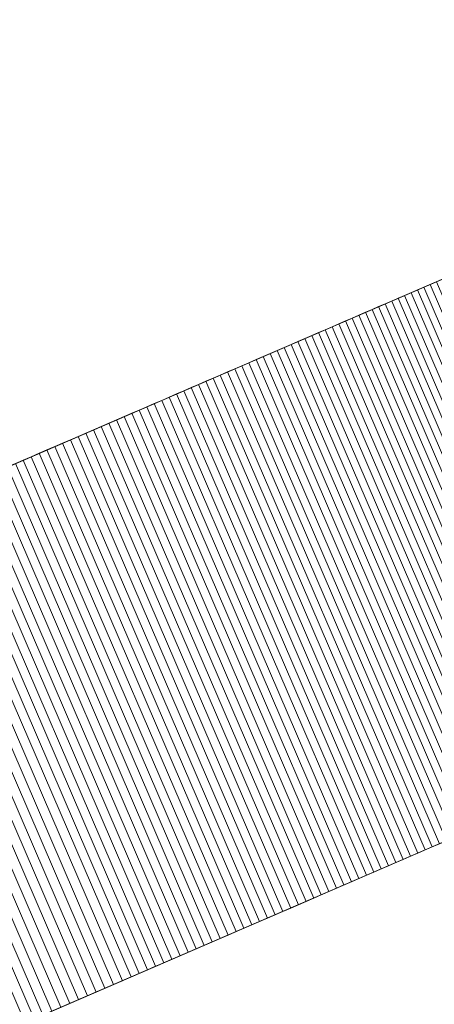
# Model space of a CAD drawing. Header units: centimetres. Extents: x -72 to 74, y -14 to 13.
# Tile 14 of 61: x -25.96 to -23.19, y 6.07 to 12.64. Entities that reach past the tile are written whole.
import ezdxf

# ---------------------------------------------------------------- set-up
doc = ezdxf.new("R2010")
doc.units = ezdxf.units.CM
doc.header["$LTSCALE"] = 2.54
doc.layers.add('Lucido design-1', color=7, linetype='Continuous')

# ---------------------------------------------------------------- blocks, each defined once
blk = doc.blocks.new('Gruppo-1')
at = {"color": 230, "linetype": 'Continuous', "lineweight": 9}
for points, invisible_edges in [([(-19.1811, 12.6131, 81.0804), (-19.1283, 12.6359, -57.895), (-72.3818, -10.3438, -57.895), (-19.1811, 12.6131, 81.0804)], 13), ([(-72.3818, -10.3438, 81.0804), (-52.9102, -1.9415, 109.0067), (-19.1811, 12.6131, 81.0804), (-72.3818, -10.3438, 81.0804)], 15), ([(-72.3818, -10.3438, -57.895), (-72.3818, -10.3438, 81.0804), (-19.1811, 12.6131, 81.0804), (-72.3818, -10.3438, -57.895)], 14), ([(-52.9102, -1.9415, 109.0067), (-34.5581, 5.9777, 107.3614), (-19.1811, 12.6131, 81.0804), (-52.9102, -1.9415, 109.0067)], 15), ([(-34.5581, 5.9777, 107.3614), (-23.9651, 10.5488, 97.6709), (-19.1811, 12.6131, 81.0804), (-34.5581, 5.9777, 107.3614)], 15), ([(-23.9651, 10.5488, 97.6709), (-20.287, 12.1359, 89.3619), (-19.1811, 12.6131, 81.0804), (-23.9651, 10.5488, 97.6709)], 15), ([(-23.9651, 10.5488, 97.6709), (-21.7009, 11.5258, 93.4032), (-20.287, 12.1359, 89.3619), (-23.9651, 10.5488, 97.6709)], 15), ([(-23.9651, 10.5488, 97.6709), (-22.9305, 10.9952, 95.9256), (-21.7009, 11.5258, 93.4032), (-23.9651, 10.5488, 97.6709)], 15), ([(-23.9651, 10.5488, 97.6709), (-23.4766, 10.7595, 96.881), (-22.9305, 10.9952, 95.9256), (-23.9651, 10.5488, 97.6709)], 15), ([(-23.4766, 10.7595, 96.881), (-23.1784, 10.8882, 96.3694), (-22.9305, 10.9952, 95.9256), (-23.4766, 10.7595, 96.881)], 15), ([(-23.4766, 10.7595, 96.881), (-23.305, 10.8336, 96.5895), (-23.1784, 10.8882, 96.3694), (-23.4766, 10.7595, 96.881)], 15), ([(-23.305, 10.8336, 96.5895), (-23.2204, 10.8701, 96.4429), (-23.1784, 10.8882, 96.3694), (-23.305, 10.8336, 96.5895)], 13), ([(-23.305, 10.8336, 96.5895), (-23.2626, 10.8519, 96.5163), (-23.2204, 10.8701, 96.4429), (-23.305, 10.8336, 96.5895)], 12), ([(-23.4766, 10.7595, 96.881), (-23.3904, 10.7967, 96.7355), (-23.305, 10.8336, 96.5895), (-23.4766, 10.7595, 96.881)], 15), ([(-23.4766, 10.7595, 96.881), (-23.4334, 10.7782, 96.8084), (-23.3904, 10.7967, 96.7355), (-23.4766, 10.7595, 96.881)], 12), ([(-23.3904, 10.7967, 96.7355), (-23.3476, 10.8152, 96.6626), (-23.305, 10.8336, 96.5895), (-23.3904, 10.7967, 96.7355)], 12), ([(-23.9651, 10.5488, 97.6709), (-23.6957, 10.665, 97.2422), (-23.4766, 10.7595, 96.881), (-23.9651, 10.5488, 97.6709)], 15), ([(-23.6957, 10.665, 97.2422), (-23.6075, 10.7031, 97.0982), (-23.4766, 10.7595, 96.881), (-23.6957, 10.665, 97.2422)], 15), ([(-23.6075, 10.7031, 97.0982), (-23.5201, 10.7408, 96.9535), (-23.4766, 10.7595, 96.881), (-23.6075, 10.7031, 97.0982)], 13), ([(-23.6075, 10.7031, 97.0982), (-23.5637, 10.722, 97.0259), (-23.5201, 10.7408, 96.9535), (-23.6075, 10.7031, 97.0982)], 12), ([(-23.9651, 10.5488, 97.6709), (-23.8745, 10.5878, 97.5286), (-23.6957, 10.665, 97.2422), (-23.9651, 10.5488, 97.6709)], 15), ([(-23.8745, 10.5878, 97.5286), (-23.7847, 10.6266, 97.3857), (-23.6957, 10.665, 97.2422), (-23.8745, 10.5878, 97.5286)], 15), ([(-23.7847, 10.6266, 97.3857), (-23.7401, 10.6458, 97.314), (-23.6957, 10.665, 97.2422), (-23.7847, 10.6266, 97.3857)], 12), ([(-23.6957, 10.665, 97.2422), (-23.6515, 10.6841, 97.1703), (-23.6075, 10.7031, 97.0982), (-23.6957, 10.665, 97.2422)], 12), ([(-23.9651, 10.5488, 97.6709), (-23.9197, 10.5683, 97.5998), (-23.8745, 10.5878, 97.5286), (-23.9651, 10.5488, 97.6709)], 12), ([(-23.8745, 10.5878, 97.5286), (-23.8295, 10.6073, 97.4572), (-23.7847, 10.6266, 97.3857), (-23.8745, 10.5878, 97.5286)], 12), ([(-34.5581, 5.9777, 107.3614), (-28.8484, 8.4415, 103.4384), (-23.9651, 10.5488, 97.6709), (-34.5581, 5.9777, 107.3614)], 15), ([(-28.8484, 8.4415, 103.4384), (-25.6732, 9.8117, 100.061), (-23.9651, 10.5488, 97.6709), (-28.8484, 8.4415, 103.4384)], 15), ([(-25.6732, 9.8117, 100.061), (-24.766, 10.2031, 98.8561), (-23.9651, 10.5488, 97.6709), (-25.6732, 9.8117, 100.061)], 15), ([(-24.766, 10.2031, 98.8561), (-24.3822, 10.3687, 98.3039), (-23.9651, 10.5488, 97.6709), (-24.766, 10.2031, 98.8561)], 15), ([(-24.3822, 10.3687, 98.3039), (-24.1485, 10.4696, 97.9537), (-23.9651, 10.5488, 97.6709), (-24.3822, 10.3687, 98.3039)], 15), ([(-24.1485, 10.4696, 97.9537), (-24.0564, 10.5093, 97.8126), (-23.9651, 10.5488, 97.6709), (-24.1485, 10.4696, 97.9537)], 15), ([(-24.1485, 10.4696, 97.9537), (-24.1024, 10.4895, 97.8833), (-24.0564, 10.5093, 97.8126), (-24.1485, 10.4696, 97.9537)], 12), ([(-24.0564, 10.5093, 97.8126), (-24.0106, 10.5291, 97.7418), (-23.9651, 10.5488, 97.6709), (-24.0564, 10.5093, 97.8126)], 12), ([(-24.3822, 10.3687, 98.3039), (-24.2414, 10.4295, 98.0943), (-24.1485, 10.4696, 97.9537), (-24.3822, 10.3687, 98.3039)], 15), ([(-24.2414, 10.4295, 98.0943), (-24.1949, 10.4496, 98.0241), (-24.1485, 10.4696, 97.9537), (-24.2414, 10.4295, 98.0943)], 12), ([(-24.3822, 10.3687, 98.3039), (-24.3351, 10.3891, 98.2342), (-24.2414, 10.4295, 98.0943), (-24.3822, 10.3687, 98.3039)], 14), ([(-24.3351, 10.3891, 98.2342), (-24.2882, 10.4093, 98.1643), (-24.2414, 10.4295, 98.0943), (-24.3351, 10.3891, 98.2342)], 12), ([(-24.766, 10.2031, 98.8561), (-24.5726, 10.2866, 98.5812), (-24.3822, 10.3687, 98.3039), (-24.766, 10.2031, 98.8561)], 15), ([(-24.5726, 10.2866, 98.5812), (-24.477, 10.3278, 98.4429), (-24.3822, 10.3687, 98.3039), (-24.5726, 10.2866, 98.5812)], 15), ([(-24.5726, 10.2866, 98.5812), (-24.5247, 10.3073, 98.5121), (-24.477, 10.3278, 98.4429), (-24.5726, 10.2866, 98.5812)], 12), ([(-24.477, 10.3278, 98.4429), (-24.4295, 10.3483, 98.3735), (-24.3822, 10.3687, 98.3039), (-24.477, 10.3278, 98.4429)], 12), ([(-24.766, 10.2031, 98.8561), (-24.6689, 10.245, 98.719), (-24.5726, 10.2866, 98.5812), (-24.766, 10.2031, 98.8561)], 15), ([(-24.766, 10.2031, 98.8561), (-24.7174, 10.2241, 98.7876), (-24.6689, 10.245, 98.719), (-24.766, 10.2031, 98.8561)], 12), ([(-24.6689, 10.245, 98.719), (-24.6207, 10.2658, 98.6502), (-24.5726, 10.2866, 98.5812), (-24.6689, 10.245, 98.719)], 12), ([(-25.6732, 9.8117, 100.061), (-25.2627, 9.9888, 99.5321), (-24.766, 10.2031, 98.8561), (-25.6732, 9.8117, 100.061)], 15), ([(-25.2627, 9.9888, 99.5321), (-25.012, 10.097, 99.1961), (-24.766, 10.2031, 98.8561), (-25.2627, 9.9888, 99.5321)], 15), ([(-25.012, 10.097, 99.1961), (-24.9131, 10.1397, 99.0606), (-24.766, 10.2031, 98.8561), (-25.012, 10.097, 99.1961)], 15), ([(-24.9131, 10.1397, 99.0606), (-24.8639, 10.1609, 98.9926), (-24.766, 10.2031, 98.8561), (-24.9131, 10.1397, 99.0606)], 14), ([(-24.8639, 10.1609, 98.9926), (-24.8149, 10.1821, 98.9244), (-24.766, 10.2031, 98.8561), (-24.8639, 10.1609, 98.9926)], 12), ([(-25.012, 10.097, 99.1961), (-24.9625, 10.1184, 99.1284), (-24.9131, 10.1397, 99.0606), (-25.012, 10.097, 99.1961)], 12), ([(-25.2627, 9.9888, 99.5321), (-25.1619, 10.0323, 99.3982), (-25.012, 10.097, 99.1961), (-25.2627, 9.9888, 99.5321)], 15), ([(-25.1619, 10.0323, 99.3982), (-25.1117, 10.0539, 99.331), (-25.012, 10.097, 99.1961), (-25.1619, 10.0323, 99.3982)], 14), ([(-25.1117, 10.0539, 99.331), (-25.0618, 10.0755, 99.2636), (-25.012, 10.097, 99.1961), (-25.1117, 10.0539, 99.331)], 12), ([(-25.6732, 9.8117, 100.061), (-25.4665, 9.9009, 99.7979), (-25.2627, 9.9888, 99.5321), (-25.6732, 9.8117, 100.061)], 15), ([(-25.4665, 9.9009, 99.7979), (-25.3642, 9.945, 99.6653), (-25.2627, 9.9888, 99.5321), (-25.4665, 9.9009, 99.7979)], 15), ([(-25.3642, 9.945, 99.6653), (-25.3134, 9.9669, 99.5988), (-25.2627, 9.9888, 99.5321), (-25.3642, 9.945, 99.6653)], 12), ([(-25.2627, 9.9888, 99.5321), (-25.2122, 10.0106, 99.4652), (-25.1619, 10.0323, 99.3982), (-25.2627, 9.9888, 99.5321)], 12), ([(-25.4665, 9.9009, 99.7979), (-25.4153, 9.923, 99.7317), (-25.3642, 9.945, 99.6653), (-25.4665, 9.9009, 99.7979)], 12), ([(-25.6732, 9.8117, 100.061), (-25.5695, 9.8564, 99.9298), (-25.4665, 9.9009, 99.7979), (-25.6732, 9.8117, 100.061)], 15), ([(-25.6732, 9.8117, 100.061), (-25.6212, 9.8341, 99.9955), (-25.5695, 9.8564, 99.9298), (-25.6732, 9.8117, 100.061)], 12), ([(-25.5695, 9.8564, 99.9298), (-25.5179, 9.8787, 99.8639), (-25.4665, 9.9009, 99.7979), (-25.5695, 9.8564, 99.9298)], 12), ([(-28.8484, 8.4415, 103.4384), (-26.8163, 9.3184, 101.4098), (-25.6732, 9.8117, 100.061), (-28.8484, 8.4415, 103.4384)], 15), ([(-26.8163, 9.3184, 101.4098), (-26.3105, 9.5367, 100.834), (-25.6732, 9.8117, 100.061), (-26.8163, 9.3184, 101.4098)], 15), ([(-26.3105, 9.5367, 100.834), (-25.9886, 9.6756, 100.4506), (-25.6732, 9.8117, 100.061), (-26.3105, 9.5367, 100.834)], 15), ([(-25.9886, 9.6756, 100.4506), (-25.8828, 9.7212, 100.3214), (-25.6732, 9.8117, 100.061), (-25.9886, 9.6756, 100.4506)], 15), ([(-25.8828, 9.7212, 100.3214), (-25.7776, 9.7666, 100.1916), (-25.6732, 9.8117, 100.061), (-25.8828, 9.7212, 100.3214)], 15), ([(-25.7776, 9.7666, 100.1916), (-25.7253, 9.7892, 100.1264), (-25.6732, 9.8117, 100.061), (-25.7776, 9.7666, 100.1916)], 12), ([(-25.9886, 9.6756, 100.4506), (-25.9356, 9.6984, 100.3861), (-25.8828, 9.7212, 100.3214), (-25.9886, 9.6756, 100.4506)], 12), ([(-25.8828, 9.7212, 100.3214), (-25.8301, 9.744, 100.2566), (-25.7776, 9.7666, 100.1916), (-25.8828, 9.7212, 100.3214)], 12), ([(-17.8142, 9.4454, 81.0804), (-17.7614, 9.4682, -57.895), (-71.0149, -13.5114, -57.895), (-17.8142, 9.4454, 81.0804)], 13), ([(-71.0149, -13.5114, 81.0804), (-51.5433, -5.1091, 109.0067), (-17.8142, 9.4454, 81.0804), (-71.0149, -13.5114, 81.0804)], 15), ([(-71.0149, -13.5114, -57.895), (-71.0149, -13.5114, 81.0804), (-17.8142, 9.4454, 81.0804), (-71.0149, -13.5114, -57.895)], 14), ([(-51.5433, -5.1091, 109.0067), (-33.1912, 2.8101, 107.3614), (-17.8142, 9.4454, 81.0804), (-51.5433, -5.1091, 109.0067)], 15), ([(-33.1912, 2.8101, 107.3614), (-22.5982, 7.3811, 97.6709), (-17.8142, 9.4454, 81.0804), (-33.1912, 2.8101, 107.3614)], 15), ([(-33.1912, 2.8101, 107.3614), (-27.4816, 5.2738, 103.4384), (-22.5982, 7.3811, 97.6709), (-33.1912, 2.8101, 107.3614)], 15), ([(-27.4816, 5.2738, 103.4384), (-24.3063, 6.644, 100.061), (-22.5982, 7.3811, 97.6709), (-27.4816, 5.2738, 103.4384)], 15), ([(-24.3063, 6.644, 100.061), (-23.3991, 7.0355, 98.8561), (-22.5982, 7.3811, 97.6709), (-24.3063, 6.644, 100.061)], 15), ([(-23.3991, 7.0355, 98.8561), (-23.0153, 7.2011, 98.3039), (-22.5982, 7.3811, 97.6709), (-23.3991, 7.0355, 98.8561)], 15), ([(-23.3991, 7.0355, 98.8561), (-23.2057, 7.1189, 98.5812), (-23.0153, 7.2011, 98.3039), (-23.3991, 7.0355, 98.8561)], 15), ([(-23.2057, 7.1189, 98.5812), (-23.1101, 7.1602, 98.4429), (-23.0153, 7.2011, 98.3039), (-23.2057, 7.1189, 98.5812)], 15), ([(-23.2057, 7.1189, 98.5812), (-23.1578, 7.1396, 98.5121), (-23.1101, 7.1602, 98.4429), (-23.2057, 7.1189, 98.5812)], 12), ([(-23.3991, 7.0355, 98.8561), (-23.3021, 7.0774, 98.719), (-23.2057, 7.1189, 98.5812), (-23.3991, 7.0355, 98.8561)], 15), ([(-23.3021, 7.0774, 98.719), (-23.2538, 7.0982, 98.6502), (-23.2057, 7.1189, 98.5812), (-23.3021, 7.0774, 98.719)], 12), ([(-24.3063, 6.644, 100.061), (-23.8958, 6.8212, 99.5321), (-23.3991, 7.0355, 98.8561), (-24.3063, 6.644, 100.061)], 15), ([(-23.8958, 6.8212, 99.5321), (-23.6451, 6.9293, 99.1961), (-23.3991, 7.0355, 98.8561), (-23.8958, 6.8212, 99.5321)], 15), ([(-23.6451, 6.9293, 99.1961), (-23.5462, 6.972, 99.0606), (-23.3991, 7.0355, 98.8561), (-23.6451, 6.9293, 99.1961)], 15), ([(-23.5462, 6.972, 99.0606), (-23.497, 6.9932, 98.9926), (-23.3991, 7.0355, 98.8561), (-23.5462, 6.972, 99.0606)], 14), ([(-23.497, 6.9932, 98.9926), (-23.448, 7.0144, 98.9244), (-23.3991, 7.0355, 98.8561), (-23.497, 6.9932, 98.9926)], 12), ([(-23.3991, 7.0355, 98.8561), (-23.3505, 7.0564, 98.7876), (-23.3021, 7.0774, 98.719), (-23.3991, 7.0355, 98.8561)], 12), ([(-23.6451, 6.9293, 99.1961), (-23.5956, 6.9507, 99.1284), (-23.5462, 6.972, 99.0606), (-23.6451, 6.9293, 99.1961)], 12), ([(-23.8958, 6.8212, 99.5321), (-23.795, 6.8647, 99.3982), (-23.6451, 6.9293, 99.1961), (-23.8958, 6.8212, 99.5321)], 15), ([(-23.795, 6.8647, 99.3982), (-23.7448, 6.8863, 99.331), (-23.6451, 6.9293, 99.1961), (-23.795, 6.8647, 99.3982)], 14), ([(-23.7448, 6.8863, 99.331), (-23.6949, 6.9078, 99.2636), (-23.6451, 6.9293, 99.1961), (-23.7448, 6.8863, 99.331)], 12), ([(-23.8958, 6.8212, 99.5321), (-23.8453, 6.8429, 99.4652), (-23.795, 6.8647, 99.3982), (-23.8958, 6.8212, 99.5321)], 12), ([(-24.3063, 6.644, 100.061), (-24.0996, 6.7332, 99.7979), (-23.8958, 6.8212, 99.5321), (-24.3063, 6.644, 100.061)], 15), ([(-24.0996, 6.7332, 99.7979), (-23.9973, 6.7773, 99.6653), (-23.8958, 6.8212, 99.5321), (-24.0996, 6.7332, 99.7979)], 15), ([(-24.0996, 6.7332, 99.7979), (-24.0484, 6.7553, 99.7317), (-23.9973, 6.7773, 99.6653), (-24.0996, 6.7332, 99.7979)], 12), ([(-23.9973, 6.7773, 99.6653), (-23.9465, 6.7993, 99.5988), (-23.8958, 6.8212, 99.5321), (-23.9973, 6.7773, 99.6653)], 12), ([(-24.3063, 6.644, 100.061), (-24.2026, 6.6888, 99.9298), (-24.0996, 6.7332, 99.7979), (-24.3063, 6.644, 100.061)], 15), ([(-24.2026, 6.6888, 99.9298), (-24.151, 6.711, 99.8639), (-24.0996, 6.7332, 99.7979), (-24.2026, 6.6888, 99.9298)], 12), ([(-27.4816, 5.2738, 103.4384), (-25.4494, 6.1507, 101.4098), (-24.3063, 6.644, 100.061), (-27.4816, 5.2738, 103.4384)], 15), ([(-25.4494, 6.1507, 101.4098), (-24.9436, 6.369, 100.834), (-24.3063, 6.644, 100.061), (-25.4494, 6.1507, 101.4098)], 15), ([(-24.9436, 6.369, 100.834), (-24.6218, 6.5079, 100.4506), (-24.3063, 6.644, 100.061), (-24.9436, 6.369, 100.834)], 15), ([(-24.6218, 6.5079, 100.4506), (-24.5159, 6.5536, 100.3214), (-24.3063, 6.644, 100.061), (-24.6218, 6.5079, 100.4506)], 15), ([(-24.5159, 6.5536, 100.3214), (-24.4107, 6.5989, 100.1916), (-24.3063, 6.644, 100.061), (-24.5159, 6.5536, 100.3214)], 15), ([(-24.4107, 6.5989, 100.1916), (-24.3584, 6.6215, 100.1264), (-24.3063, 6.644, 100.061), (-24.4107, 6.5989, 100.1916)], 12), ([(-24.3063, 6.644, 100.061), (-24.2544, 6.6664, 99.9955), (-24.2026, 6.6888, 99.9298), (-24.3063, 6.644, 100.061)], 12), ([(-24.5159, 6.5536, 100.3214), (-24.4632, 6.5763, 100.2566), (-24.4107, 6.5989, 100.1916), (-24.5159, 6.5536, 100.3214)], 12), ([(-24.9436, 6.369, 100.834), (-24.8356, 6.4156, 100.7069), (-24.6218, 6.5079, 100.4506), (-24.9436, 6.369, 100.834)], 15), ([(-24.8356, 6.4156, 100.7069), (-24.7283, 6.4619, 100.5791), (-24.6218, 6.5079, 100.4506), (-24.8356, 6.4156, 100.7069)], 15), ([(-24.7283, 6.4619, 100.5791), (-24.6749, 6.4849, 100.515), (-24.6218, 6.5079, 100.4506), (-24.7283, 6.4619, 100.5791)], 12), ([(-24.6218, 6.5079, 100.4506), (-24.5687, 6.5308, 100.3861), (-24.5159, 6.5536, 100.3214), (-24.6218, 6.5079, 100.4506)], 12), ([(-24.8356, 6.4156, 100.7069), (-24.7819, 6.4388, 100.6431), (-24.7283, 6.4619, 100.5791), (-24.8356, 6.4156, 100.7069)], 12), ([(-24.9436, 6.369, 100.834), (-24.8895, 6.3924, 100.7705), (-24.8356, 6.4156, 100.7069), (-24.9436, 6.369, 100.834)], 12), ([(-25.4494, 6.1507, 101.4098), (-25.1616, 6.2749, 101.0861), (-24.9436, 6.369, 100.834), (-25.4494, 6.1507, 101.4098)], 15), ([(-25.1616, 6.2749, 101.0861), (-25.0522, 6.3221, 100.9604), (-24.9436, 6.369, 100.834), (-25.1616, 6.2749, 101.0861)], 15), ([(-25.1616, 6.2749, 101.0861), (-25.1068, 6.2986, 101.0233), (-25.0522, 6.3221, 100.9604), (-25.1616, 6.2749, 101.0861)], 12), ([(-25.0522, 6.3221, 100.9604), (-24.9978, 6.3456, 100.8973), (-24.9436, 6.369, 100.834), (-25.0522, 6.3221, 100.9604)], 12), ([(-25.4494, 6.1507, 101.4098), (-25.3326, 6.2011, 101.2796), (-25.1616, 6.2749, 101.0861), (-25.4494, 6.1507, 101.4098)], 15), ([(-25.3326, 6.2011, 101.2796), (-25.2745, 6.2262, 101.2142), (-25.1616, 6.2749, 101.0861), (-25.3326, 6.2011, 101.2796)], 14), ([(-25.2745, 6.2262, 101.2142), (-25.2165, 6.2512, 101.1487), (-25.1616, 6.2749, 101.0861), (-25.2745, 6.2262, 101.2142)], 12), ([(-25.4494, 6.1507, 101.4098), (-25.3909, 6.176, 101.3448), (-25.3326, 6.2011, 101.2796), (-25.4494, 6.1507, 101.4098)], 12), ([(-27.4816, 5.2738, 103.4384), (-26.2879, 5.7889, 102.2984), (-25.4494, 6.1507, 101.4098), (-27.4816, 5.2738, 103.4384)], 15), ([(-26.2879, 5.7889, 102.2984), (-25.8044, 5.9976, 101.7956), (-25.4494, 6.1507, 101.4098), (-26.2879, 5.7889, 102.2984)], 15), ([(-25.8044, 5.9976, 101.7956), (-25.6261, 6.0745, 101.6036), (-25.4494, 6.1507, 101.4098), (-25.8044, 5.9976, 101.7956)], 15), ([(-25.6261, 6.0745, 101.6036), (-25.5081, 6.1254, 101.4746), (-25.4494, 6.1507, 101.4098), (-25.6261, 6.0745, 101.6036)], 13), ([(-25.6261, 6.0745, 101.6036), (-25.567, 6.1, 101.5392), (-25.5081, 6.1254, 101.4746), (-25.6261, 6.0745, 101.6036)], 12), ([(-25.8044, 5.9976, 101.7956), (-25.7447, 6.0233, 101.7318), (-25.6261, 6.0745, 101.6036), (-25.8044, 5.9976, 101.7956)], 14), ([(-25.7447, 6.0233, 101.7318), (-25.6853, 6.0489, 101.6678), (-25.6261, 6.0745, 101.6036), (-25.7447, 6.0233, 101.7318)], 12)]:
    blk.add_3dface(points, dxfattribs=dict(at, invisible_edges=invisible_edges))
for points in [[(-72.3818, -10.3438, -57.895), (-71.0149, -13.5114, -57.895), (-17.7614, 9.4682, -57.895), (-19.1283, 12.6359, -57.895)], [(-23.2626, 10.8519, 96.5163), (-21.8957, 7.6842, 96.5163), (-21.9381, 7.6659, 96.5895), (-23.305, 10.8336, 96.5895)], [(-23.2204, 10.8701, 96.4429), (-21.8535, 7.7024, 96.4429), (-21.8957, 7.6842, 96.5163), (-23.2626, 10.8519, 96.5163)], [(-23.1784, 10.8882, 96.3694), (-21.8115, 7.7206, 96.3694), (-21.8535, 7.7024, 96.4429), (-23.2204, 10.8701, 96.4429)], [(-23.4334, 10.7782, 96.8084), (-22.0665, 7.6105, 96.8084), (-22.1098, 7.5918, 96.881), (-23.4766, 10.7595, 96.881)], [(-23.3904, 10.7967, 96.7355), (-22.0235, 7.6291, 96.7355), (-22.0665, 7.6105, 96.8084), (-23.4334, 10.7782, 96.8084)], [(-23.3476, 10.8152, 96.6626), (-21.9807, 7.6475, 96.6626), (-22.0235, 7.6291, 96.7355), (-23.3904, 10.7967, 96.7355)], [(-23.305, 10.8336, 96.5895), (-21.9381, 7.6659, 96.5895), (-21.9807, 7.6475, 96.6626), (-23.3476, 10.8152, 96.6626)], [(-23.5637, 10.722, 97.0259), (-22.1968, 7.5543, 97.0259), (-22.2406, 7.5354, 97.0982), (-23.6075, 10.7031, 97.0982)], [(-23.5201, 10.7408, 96.9535), (-22.1532, 7.5731, 96.9535), (-22.1968, 7.5543, 97.0259), (-23.5637, 10.722, 97.0259)], [(-23.4766, 10.7595, 96.881), (-22.1098, 7.5918, 96.881), (-22.1532, 7.5731, 96.9535), (-23.5201, 10.7408, 96.9535)], [(-23.7401, 10.6458, 97.314), (-22.3732, 7.4782, 97.314), (-22.4178, 7.4589, 97.3857), (-23.7847, 10.6266, 97.3857)], [(-23.6957, 10.665, 97.2422), (-22.3288, 7.4973, 97.2422), (-22.3732, 7.4782, 97.314), (-23.7401, 10.6458, 97.314)], [(-23.6515, 10.6841, 97.1703), (-22.2846, 7.5164, 97.1703), (-22.3288, 7.4973, 97.2422), (-23.6957, 10.665, 97.2422)], [(-23.6075, 10.7031, 97.0982), (-22.2406, 7.5354, 97.0982), (-22.2846, 7.5164, 97.1703), (-23.6515, 10.6841, 97.1703)], [(-23.8745, 10.5878, 97.5286), (-22.5076, 7.4202, 97.5286), (-22.5528, 7.4007, 97.5998), (-23.9197, 10.5683, 97.5998)], [(-23.8295, 10.6073, 97.4572), (-22.4626, 7.4396, 97.4572), (-22.5076, 7.4202, 97.5286), (-23.8745, 10.5878, 97.5286)], [(-23.7847, 10.6266, 97.3857), (-22.4178, 7.4589, 97.3857), (-22.4626, 7.4396, 97.4572), (-23.8295, 10.6073, 97.4572)], [(-24.0564, 10.5093, 97.8126), (-22.6895, 7.3417, 97.8126), (-22.7355, 7.3218, 97.8833), (-24.1024, 10.4895, 97.8833)], [(-24.0106, 10.5291, 97.7418), (-22.6437, 7.3614, 97.7418), (-22.6895, 7.3417, 97.8126), (-24.0564, 10.5093, 97.8126)], [(-23.9651, 10.5488, 97.6709), (-22.5982, 7.3811, 97.6709), (-22.6437, 7.3614, 97.7418), (-24.0106, 10.5291, 97.7418)], [(-23.9197, 10.5683, 97.5998), (-22.5528, 7.4007, 97.5998), (-22.5982, 7.3811, 97.6709), (-23.9651, 10.5488, 97.6709)], [(-24.1949, 10.4496, 98.0241), (-22.828, 7.2819, 98.0241), (-22.8745, 7.2618, 98.0943), (-24.2414, 10.4295, 98.0943)], [(-24.1485, 10.4696, 97.9537), (-22.7816, 7.3019, 97.9537), (-22.828, 7.2819, 98.0241), (-24.1949, 10.4496, 98.0241)], [(-24.1024, 10.4895, 97.8833), (-22.7355, 7.3218, 97.8833), (-22.7816, 7.3019, 97.9537), (-24.1485, 10.4696, 97.9537)], [(-24.3351, 10.3891, 98.2342), (-22.9682, 7.2214, 98.2342), (-23.0153, 7.2011, 98.3039), (-24.3822, 10.3687, 98.3039)], [(-24.2882, 10.4093, 98.1643), (-22.9213, 7.2417, 98.1643), (-22.9682, 7.2214, 98.2342), (-24.3351, 10.3891, 98.2342)], [(-24.2414, 10.4295, 98.0943), (-22.8745, 7.2618, 98.0943), (-22.9213, 7.2417, 98.1643), (-24.2882, 10.4093, 98.1643)], [(-24.477, 10.3278, 98.4429), (-23.1101, 7.1602, 98.4429), (-23.1578, 7.1396, 98.5121), (-24.5247, 10.3073, 98.5121)], [(-24.4295, 10.3483, 98.3735), (-23.0626, 7.1807, 98.3735), (-23.1101, 7.1602, 98.4429), (-24.477, 10.3278, 98.4429)], [(-24.3822, 10.3687, 98.3039), (-23.0153, 7.2011, 98.3039), (-23.0626, 7.1807, 98.3735), (-24.4295, 10.3483, 98.3735)], [(-24.6689, 10.245, 98.719), (-23.3021, 7.0774, 98.719), (-23.3505, 7.0564, 98.7876), (-24.7174, 10.2241, 98.7876)], [(-24.6207, 10.2658, 98.6502), (-23.2538, 7.0982, 98.6502), (-23.3021, 7.0774, 98.719), (-24.6689, 10.245, 98.719)], [(-24.5726, 10.2866, 98.5812), (-23.2057, 7.1189, 98.5812), (-23.2538, 7.0982, 98.6502), (-24.6207, 10.2658, 98.6502)], [(-24.5247, 10.3073, 98.5121), (-23.1578, 7.1396, 98.5121), (-23.2057, 7.1189, 98.5812), (-24.5726, 10.2866, 98.5812)], [(-24.8149, 10.1821, 98.9244), (-23.448, 7.0144, 98.9244), (-23.497, 6.9932, 98.9926), (-24.8639, 10.1609, 98.9926)], [(-24.766, 10.2031, 98.8561), (-23.3991, 7.0355, 98.8561), (-23.448, 7.0144, 98.9244), (-24.8149, 10.1821, 98.9244)], [(-24.7174, 10.2241, 98.7876), (-23.3505, 7.0564, 98.7876), (-23.3991, 7.0355, 98.8561), (-24.766, 10.2031, 98.8561)], [(-24.9625, 10.1184, 99.1284), (-23.5956, 6.9507, 99.1284), (-23.6451, 6.9293, 99.1961), (-25.012, 10.097, 99.1961)], [(-24.9131, 10.1397, 99.0606), (-23.5462, 6.972, 99.0606), (-23.5956, 6.9507, 99.1284), (-24.9625, 10.1184, 99.1284)], [(-24.8639, 10.1609, 98.9926), (-23.497, 6.9932, 98.9926), (-23.5462, 6.972, 99.0606), (-24.9131, 10.1397, 99.0606)], [(-25.1117, 10.0539, 99.331), (-23.7448, 6.8863, 99.331), (-23.795, 6.8647, 99.3982), (-25.1619, 10.0323, 99.3982)], [(-25.0618, 10.0755, 99.2636), (-23.6949, 6.9078, 99.2636), (-23.7448, 6.8863, 99.331), (-25.1117, 10.0539, 99.331)], [(-25.012, 10.097, 99.1961), (-23.6451, 6.9293, 99.1961), (-23.6949, 6.9078, 99.2636), (-25.0618, 10.0755, 99.2636)], [(-25.2627, 9.9888, 99.5321), (-23.8958, 6.8212, 99.5321), (-23.9465, 6.7993, 99.5988), (-25.3134, 9.9669, 99.5988)], [(-25.2122, 10.0106, 99.4652), (-23.8453, 6.8429, 99.4652), (-23.8958, 6.8212, 99.5321), (-25.2627, 9.9888, 99.5321)], [(-25.1619, 10.0323, 99.3982), (-23.795, 6.8647, 99.3982), (-23.8453, 6.8429, 99.4652), (-25.2122, 10.0106, 99.4652)], [(-25.4153, 9.923, 99.7317), (-24.0484, 6.7553, 99.7317), (-24.0996, 6.7332, 99.7979), (-25.4665, 9.9009, 99.7979)], [(-25.3642, 9.945, 99.6653), (-23.9973, 6.7773, 99.6653), (-24.0484, 6.7553, 99.7317), (-25.4153, 9.923, 99.7317)], [(-25.3134, 9.9669, 99.5988), (-23.9465, 6.7993, 99.5988), (-23.9973, 6.7773, 99.6653), (-25.3642, 9.945, 99.6653)], [(-25.5695, 9.8564, 99.9298), (-24.2026, 6.6888, 99.9298), (-24.2544, 6.6664, 99.9955), (-25.6212, 9.8341, 99.9955)], [(-25.5179, 9.8787, 99.8639), (-24.151, 6.711, 99.8639), (-24.2026, 6.6888, 99.9298), (-25.5695, 9.8564, 99.9298)], [(-25.4665, 9.9009, 99.7979), (-24.0996, 6.7332, 99.7979), (-24.151, 6.711, 99.8639), (-25.5179, 9.8787, 99.8639)], [(-25.7253, 9.7892, 100.1264), (-24.3584, 6.6215, 100.1264), (-24.4107, 6.5989, 100.1916), (-25.7776, 9.7666, 100.1916)], [(-25.6732, 9.8117, 100.061), (-24.3063, 6.644, 100.061), (-24.3584, 6.6215, 100.1264), (-25.7253, 9.7892, 100.1264)], [(-25.6212, 9.8341, 99.9955), (-24.2544, 6.6664, 99.9955), (-24.3063, 6.644, 100.061), (-25.6732, 9.8117, 100.061)], [(-25.8828, 9.7212, 100.3214), (-24.5159, 6.5536, 100.3214), (-24.5687, 6.5308, 100.3861), (-25.9356, 9.6984, 100.3861)], [(-25.8301, 9.744, 100.2566), (-24.4632, 6.5763, 100.2566), (-24.5159, 6.5536, 100.3214), (-25.8828, 9.7212, 100.3214)], [(-25.7776, 9.7666, 100.1916), (-24.4107, 6.5989, 100.1916), (-24.4632, 6.5763, 100.2566), (-25.8301, 9.744, 100.2566)], [(-25.9886, 9.6756, 100.4506), (-24.6218, 6.5079, 100.4506), (-24.6749, 6.4849, 100.515), (-26.0418, 9.6526, 100.515)], [(-25.9356, 9.6984, 100.3861), (-24.5687, 6.5308, 100.3861), (-24.6218, 6.5079, 100.4506), (-25.9886, 9.6756, 100.4506)], [(-26.1488, 9.6065, 100.6431), (-24.7819, 6.4388, 100.6431), (-24.8356, 6.4156, 100.7069), (-26.2025, 9.5833, 100.7069)], [(-26.0952, 9.6296, 100.5791), (-24.7283, 6.4619, 100.5791), (-24.7819, 6.4388, 100.6431), (-26.1488, 9.6065, 100.6431)], [(-26.0418, 9.6526, 100.515), (-24.6749, 6.4849, 100.515), (-24.7283, 6.4619, 100.5791), (-26.0952, 9.6296, 100.5791)], [(-26.3105, 9.5367, 100.834), (-24.9436, 6.369, 100.834), (-24.9978, 6.3456, 100.8973), (-26.3647, 9.5133, 100.8973)], [(-26.2564, 9.56, 100.7705), (-24.8895, 6.3924, 100.7705), (-24.9436, 6.369, 100.834), (-26.3105, 9.5367, 100.834)], [(-26.2025, 9.5833, 100.7069), (-24.8356, 6.4156, 100.7069), (-24.8895, 6.3924, 100.7705), (-26.2564, 9.56, 100.7705)], [(-26.4737, 9.4662, 101.0233), (-25.1068, 6.2986, 101.0233), (-25.1616, 6.2749, 101.0861), (-26.5285, 9.4426, 101.0861)], [(-26.4191, 9.4898, 100.9604), (-25.0522, 6.3221, 100.9604), (-25.1068, 6.2986, 101.0233), (-26.4737, 9.4662, 101.0233)], [(-26.3647, 9.5133, 100.8973), (-24.9978, 6.3456, 100.8973), (-25.0522, 6.3221, 100.9604), (-26.4191, 9.4898, 100.9604)], [(-26.6414, 9.3939, 101.2142), (-25.2745, 6.2262, 101.2142), (-25.3326, 6.2011, 101.2796), (-26.6995, 9.3688, 101.2796)], [(-26.5834, 9.4189, 101.1487), (-25.2165, 6.2512, 101.1487), (-25.2745, 6.2262, 101.2142), (-26.6414, 9.3939, 101.2142)], [(-26.5285, 9.4426, 101.0861), (-25.1616, 6.2749, 101.0861), (-25.2165, 6.2512, 101.1487), (-26.5834, 9.4189, 101.1487)], [(-26.7578, 9.3436, 101.3448), (-25.3909, 6.176, 101.3448), (-25.4494, 6.1507, 101.4098), (-26.8163, 9.3184, 101.4098)], [(-26.6995, 9.3688, 101.2796), (-25.3326, 6.2011, 101.2796), (-25.3909, 6.176, 101.3448), (-26.7578, 9.3436, 101.3448)], [(-26.9339, 9.2677, 101.5392), (-25.567, 6.1, 101.5392), (-25.6261, 6.0745, 101.6036), (-26.9929, 9.2422, 101.6036)], [(-26.875, 9.2931, 101.4746), (-25.5081, 6.1254, 101.4746), (-25.567, 6.1, 101.5392), (-26.9339, 9.2677, 101.5392)], [(-26.8163, 9.3184, 101.4098), (-25.4494, 6.1507, 101.4098), (-25.5081, 6.1254, 101.4746), (-26.875, 9.2931, 101.4746)], [(-27.0522, 9.2166, 101.6678), (-25.6853, 6.0489, 101.6678), (-25.7447, 6.0233, 101.7318), (-27.1116, 9.191, 101.7318)], [(-26.9929, 9.2422, 101.6036), (-25.6261, 6.0745, 101.6036), (-25.6853, 6.0489, 101.6678), (-27.0522, 9.2166, 101.6678)], [(-27.2311, 9.1394, 101.8591), (-25.8642, 5.9718, 101.8591), (-25.9241, 5.9459, 101.9225), (-27.291, 9.1136, 101.9225)], [(-27.1712, 9.1652, 101.7956), (-25.8044, 5.9976, 101.7956), (-25.8642, 5.9718, 101.8591), (-27.2311, 9.1394, 101.8591)], [(-27.1116, 9.191, 101.7318), (-25.7447, 6.0233, 101.7318), (-25.8044, 5.9976, 101.7956), (-27.1712, 9.1652, 101.7956)], [(-27.291, 9.1136, 101.9225), (-25.9241, 5.9459, 101.9225), (-25.9843, 5.9199, 101.9857), (-27.3512, 9.0876, 101.9857)]]:
    blk.add_3dface(points, dxfattribs=at)
blk = doc.blocks.new('Gruppo-3-1')
at = {"color": 230}
blk.add_blockref('Gruppo-1', (0, 0), dxfattribs=at)

msp = doc.modelspace()

# ---------------------------------------------------------------- block references
at = {"layer": 'Lucido design-1', "color": 230, "true_color": 0xff0066}
msp.add_blockref('Gruppo-3-1', (0, 0), dxfattribs=at)

doc.saveas('drawing.dxf')
